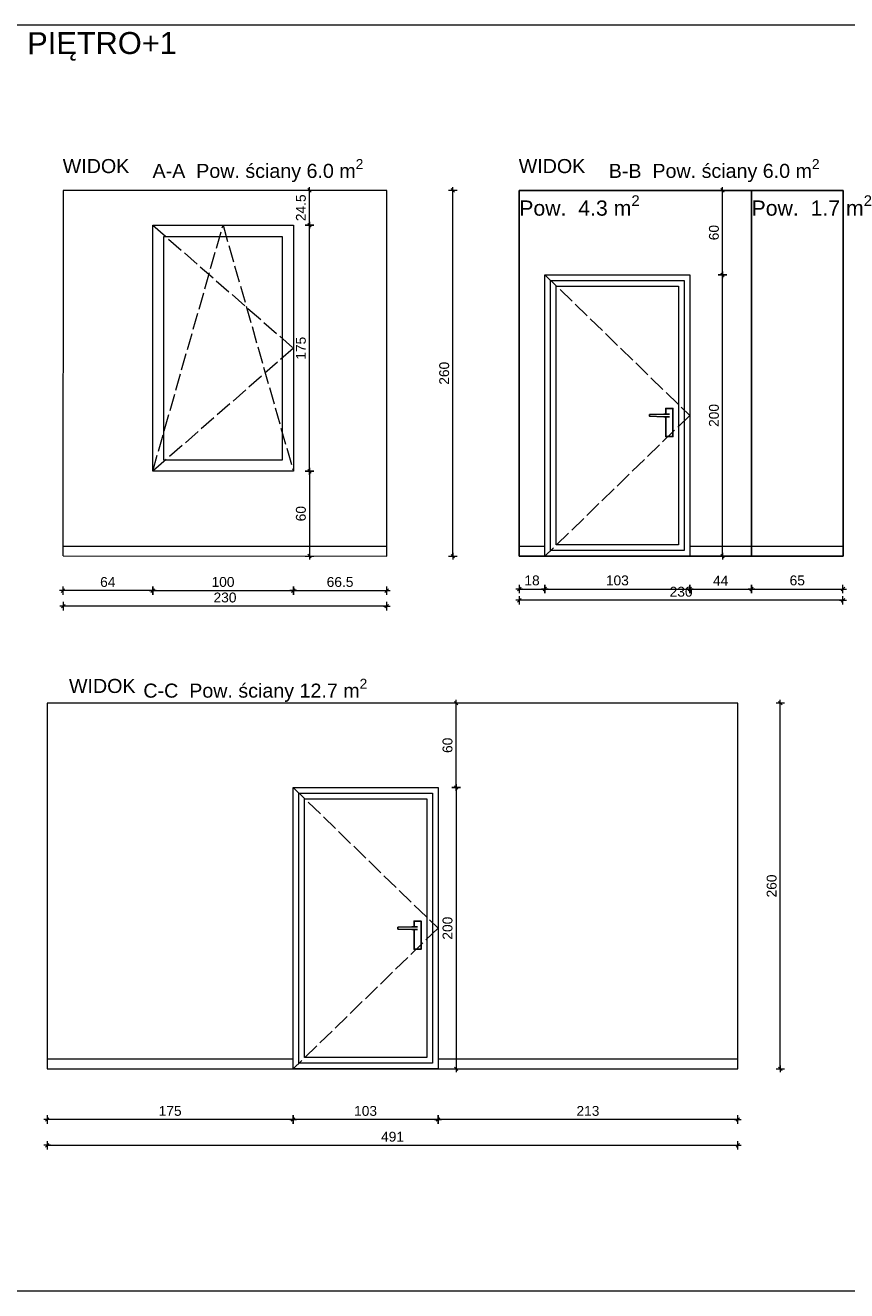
# Model space of a CAD drawing. Header units: millimetres. Extents: x 69081 to 158617, y -37521 to -9534.
# Tile 4 of 256: x 71182 to 71765, y -16424 to -15525. Entities that reach past the tile are written whole.
import ezdxf

# ---------------------------------------------------------------- set-up
doc = ezdxf.new("R2010")
doc.units = ezdxf.units.MM
doc.linetypes.add('ACAD_ISO02W100', pattern=[15, 12, -3])
doc.layers.add('A-DRZ', color=7, linetype='Continuous')
doc.layers.add('ADMINISTRACJA RYSUNKI', color=7, linetype='Continuous')
for name, color, linetype, lineweight in [('Aika MEBLE wypełnienie', 8, 'Continuous', 0), ('AIKA NUMERACJA ŚCIAN', 30, 'Continuous', 5), ('Aika WYMIAROWANIE 25', 7, 'Continuous', 20), ('NUMERACJA MIESZKAŃ', 12, 'Continuous', 0)]:
    doc.layers.add(name, color=color, linetype=linetype, lineweight=lineweight)
doc.styles.add('AM_arial', font='arial.ttf')
doc.styles.add('Annotative', font='arial.ttf')
doc.styles.get("Standard").update_dxf_attribs({"font": 'arial.ttf'})
doc.dimstyles.new('Dwudziestka', dxfattribs={"dimtxt": 7, "dimasz": 0.6, "dimexe": 5, "dimexo": 0, "dimgap": 2.5, "dimtad": 1, "dimdec": 3, "dimrnd": 0.5, "dimdsep": 46, "dimtxsty": 'AM_arial', "dimblk": 'znacznik', "dimcen": 0.09, "dimdle": 5, "dimse1": 1, "dimse2": 1, "dimclre": 256, "dimadec": 0, "dimazin": 0, "dimtfac": 0.4, "dimtdec": 3, "dimtix": 1, "dimtofl": 0, "dimtmove": 2, "dimatfit": 3, "dimldrblk": 'NONE', "dimfxl": 1, "dimtfillclr": 256, "dimtolj": 1, "dimlwd": 18, "dimlwe": 15, "dimarcsym": 0})

# ---------------------------------------------------------------- blocks, each defined once
blk = doc.blocks.new('znacznik')
at = {"color": 0}
for points in [[(-4, 0), (4, 0)], [(0, -5), (0, 5)]]:
    blk.add_lwpolyline(points, dxfattribs=at)
at = {"color": 1}
blk.add_lwpolyline([(-2.1, -2.1), (2.1, 2.1)], dxfattribs=at)
blk = doc.blocks.new('*D2595')
at = {"layer": 'Aika WYMIAROWANIE 25', "color": 0, "transparency": 16777216}
blk.add_line((71271.46, -15926.41), (71208.85, -15926.41), dxfattribs=at)
at = {"layer": 'Defpoints', "color": 0, "transparency": 16777216}
for p in [(71208.25, -15841.54), (71272.06, -15841.62), (71208.25, -15926.41)]:
    blk.add_point(p, dxfattribs=at)
at = {"layer": 'Aika WYMIAROWANIE 25', "color": 0, "linetype": 'ByBlock', "transparency": 16777216, "xscale": 0.6, "yscale": 0.6, "zscale": 0.6, "rotation": 180}
blk.add_blockref('znacznik', (71208.25, -15926.41), dxfattribs=at)
at = {"layer": 'Aika WYMIAROWANIE 25', "color": 0, "linetype": 'ByBlock', "transparency": 16777216, "xscale": 0.6, "yscale": 0.6, "zscale": 0.6}
blk.add_blockref('znacznik', (71272.06, -15926.41), dxfattribs=at)
at = {"layer": 'Aika WYMIAROWANIE 25', "color": 0, "transparency": 16777216, "insert": (71240.15, -15920.33), "char_height": 7, "attachment_point": 5, "style": 'AM_arial'}
blk.add_mtext('\\A1;64', dxfattribs=at)
blk = doc.blocks.new('_None')
blk = doc.blocks.new('*D2596')
at = {"layer": 'Aika WYMIAROWANIE 25', "color": 0, "transparency": 16777216}
blk.add_line((71272.66, -15926.41), (71371.46, -15926.41), dxfattribs=at)
at = {"layer": 'Defpoints', "color": 0, "transparency": 16777216}
for p in [(71272.06, -15841.62), (71372.06, -15841.62), (71372.06, -15926.41)]:
    blk.add_point(p, dxfattribs=at)
at = {"layer": 'Aika WYMIAROWANIE 25', "color": 0, "linetype": 'ByBlock', "transparency": 16777216, "xscale": 0.6, "yscale": 0.6, "zscale": 0.6, "rotation": 180}
blk.add_blockref('znacznik', (71272.06, -15926.41), dxfattribs=at)
at = {"layer": 'Aika WYMIAROWANIE 25', "color": 0, "linetype": 'ByBlock', "transparency": 16777216, "xscale": 0.6, "yscale": 0.6, "zscale": 0.6}
blk.add_blockref('znacznik', (71372.06, -15926.41), dxfattribs=at)
at = {"layer": 'Aika WYMIAROWANIE 25', "color": 0, "transparency": 16777216, "insert": (71322.06, -15920.33), "char_height": 7, "attachment_point": 5, "style": 'AM_arial'}
blk.add_mtext('\\A1;100', dxfattribs=at)
blk = doc.blocks.new('*D2597')
at = {"layer": 'Aika WYMIAROWANIE 25', "color": 0, "transparency": 16777216}
blk.add_line((71372.66, -15926.41), (71437.84, -15926.41), dxfattribs=at)
at = {"layer": 'Defpoints', "color": 0, "transparency": 16777216}
for p in [(71372.06, -15841.62), (71438.44, -15841.62), (71438.44, -15926.41)]:
    blk.add_point(p, dxfattribs=at)
at = {"layer": 'Aika WYMIAROWANIE 25', "color": 0, "linetype": 'ByBlock', "transparency": 16777216, "xscale": 0.6, "yscale": 0.6, "zscale": 0.6, "rotation": 180}
blk.add_blockref('znacznik', (71372.06, -15926.41), dxfattribs=at)
at = {"layer": 'Aika WYMIAROWANIE 25', "color": 0, "linetype": 'ByBlock', "transparency": 16777216, "xscale": 0.6, "yscale": 0.6, "zscale": 0.6}
blk.add_blockref('znacznik', (71438.44, -15926.41), dxfattribs=at)
at = {"layer": 'Aika WYMIAROWANIE 25', "color": 0, "transparency": 16777216, "insert": (71405.25, -15920.33), "char_height": 7, "attachment_point": 5, "style": 'AM_arial'}
blk.add_mtext('\\A1;66.5', dxfattribs=at)
blk = doc.blocks.new('*D2598')
at = {"layer": 'Aika WYMIAROWANIE 25', "color": 0, "transparency": 16777216}
blk.add_line((71437.84, -15937.44), (71209.1, -15937.44), dxfattribs=at)
at = {"layer": 'Defpoints', "color": 0, "transparency": 16777216}
for p in [(71208.5, -15901.62), (71438.44, -15901.91), (71208.5, -15937.44)]:
    blk.add_point(p, dxfattribs=at)
at = {"layer": 'Aika WYMIAROWANIE 25', "color": 0, "linetype": 'ByBlock', "transparency": 16777216, "xscale": 0.6, "yscale": 0.6, "zscale": 0.6, "rotation": 180}
blk.add_blockref('znacznik', (71208.5, -15937.44), dxfattribs=at)
at = {"layer": 'Aika WYMIAROWANIE 25', "color": 0, "linetype": 'ByBlock', "transparency": 16777216, "xscale": 0.6, "yscale": 0.6, "zscale": 0.6}
blk.add_blockref('znacznik', (71438.44, -15937.44), dxfattribs=at)
at = {"layer": 'Aika WYMIAROWANIE 25', "color": 0, "transparency": 16777216, "insert": (71323.47, -15931.36), "char_height": 7, "attachment_point": 5, "style": 'AM_arial'}
blk.add_mtext('\\A1;230', dxfattribs=at)
blk = doc.blocks.new('*D2599')
at = {"layer": 'Aika WYMIAROWANIE 25', "color": 0, "transparency": 16777216}
blk.add_line((71485.37, -15901.31), (71485.37, -15642.51), dxfattribs=at)
at = {"layer": 'Defpoints', "color": 0, "transparency": 16777216}
for p in [(71438.44, -15641.91), (71485.37, -15641.91), (71438.44, -15901.91)]:
    blk.add_point(p, dxfattribs=at)
at = {"layer": 'Aika WYMIAROWANIE 25', "color": 0, "linetype": 'ByBlock', "transparency": 16777216, "xscale": 0.6, "yscale": 0.6, "zscale": 0.6}
for p, rotation in [((71485.37, -15641.91), 90), ((71485.37, -15901.91), 270)]:
    blk.add_blockref('znacznik', p, dxfattribs=dict(at, rotation=rotation))
at = {"layer": 'Aika WYMIAROWANIE 25', "color": 0, "transparency": 16777216, "insert": (71479.29, -15771.91), "char_height": 7, "attachment_point": 5, "rotation": 90, "style": 'AM_arial'}
blk.add_mtext('\\A1;260', dxfattribs=at)
blk = doc.blocks.new('*D2600')
at = {"layer": 'Aika WYMIAROWANIE 25', "color": 0, "transparency": 16777216}
blk.add_line((71762.11, -15933.33), (71533.2, -15933.33), dxfattribs=at)
at = {"layer": 'Defpoints', "color": 0, "transparency": 16777216}
for p in [(71532.6, -15901.91), (71762.71, -15901.91), (71532.6, -15933.33)]:
    blk.add_point(p, dxfattribs=at)
at = {"layer": 'Aika WYMIAROWANIE 25', "color": 0, "linetype": 'ByBlock', "transparency": 16777216, "xscale": 0.6, "yscale": 0.6, "zscale": 0.6, "rotation": 180}
blk.add_blockref('znacznik', (71532.6, -15933.33), dxfattribs=at)
at = {"layer": 'Aika WYMIAROWANIE 25', "color": 0, "linetype": 'ByBlock', "transparency": 16777216, "xscale": 0.6, "yscale": 0.6, "zscale": 0.6}
blk.add_blockref('znacznik', (71762.71, -15933.33), dxfattribs=at)
at = {"layer": 'Aika WYMIAROWANIE 25', "color": 0, "transparency": 16777216, "insert": (71647.65, -15927.26), "char_height": 7, "attachment_point": 5, "style": 'AM_arial'}
blk.add_mtext('\\A1;230', dxfattribs=at)
blk = doc.blocks.new('*D2601')
at = {"layer": 'Aika WYMIAROWANIE 25', "color": 0, "transparency": 16777216}
blk.add_line((71533.2, -15925.29), (71550.23, -15925.29), dxfattribs=at)
at = {"layer": 'Defpoints', "color": 0, "transparency": 16777216}
for p in [(71532.6, -15901.91), (71550.83, -15901.91), (71550.83, -15925.29)]:
    blk.add_point(p, dxfattribs=at)
at = {"layer": 'Aika WYMIAROWANIE 25', "color": 0, "linetype": 'ByBlock', "transparency": 16777216, "xscale": 0.6, "yscale": 0.6, "zscale": 0.6, "rotation": 180}
blk.add_blockref('znacznik', (71532.6, -15925.29), dxfattribs=at)
at = {"layer": 'Aika WYMIAROWANIE 25', "color": 0, "linetype": 'ByBlock', "transparency": 16777216, "xscale": 0.6, "yscale": 0.6, "zscale": 0.6}
blk.add_blockref('znacznik', (71550.83, -15925.29), dxfattribs=at)
at = {"layer": 'Aika WYMIAROWANIE 25', "color": 0, "transparency": 16777216, "insert": (71541.71, -15919.21), "char_height": 7, "attachment_point": 5, "style": 'AM_arial'}
blk.add_mtext('\\A1;18', dxfattribs=at)
blk = doc.blocks.new('*D2602')
at = {"layer": 'Aika WYMIAROWANIE 25', "color": 0, "transparency": 16777216}
blk.add_line((71551.43, -15925.29), (71653.23, -15925.29), dxfattribs=at)
at = {"layer": 'Defpoints', "color": 0, "transparency": 16777216}
for p in [(71550.83, -15901.91), (71653.83, -15901.91), (71653.83, -15925.29)]:
    blk.add_point(p, dxfattribs=at)
at = {"layer": 'Aika WYMIAROWANIE 25', "color": 0, "linetype": 'ByBlock', "transparency": 16777216, "xscale": 0.6, "yscale": 0.6, "zscale": 0.6, "rotation": 180}
blk.add_blockref('znacznik', (71550.83, -15925.29), dxfattribs=at)
at = {"layer": 'Aika WYMIAROWANIE 25', "color": 0, "linetype": 'ByBlock', "transparency": 16777216, "xscale": 0.6, "yscale": 0.6, "zscale": 0.6}
blk.add_blockref('znacznik', (71653.83, -15925.29), dxfattribs=at)
at = {"layer": 'Aika WYMIAROWANIE 25', "color": 0, "transparency": 16777216, "insert": (71602.33, -15919.21), "char_height": 7, "attachment_point": 5, "style": 'AM_arial'}
blk.add_mtext('\\A1;103', dxfattribs=at)
blk = doc.blocks.new('*D2603')
at = {"layer": 'Aika WYMIAROWANIE 25', "color": 0, "transparency": 16777216}
blk.add_line((71654.43, -15925.29), (71697.11, -15925.29), dxfattribs=at)
at = {"layer": 'Defpoints', "color": 0, "transparency": 16777216}
for p in [(71653.83, -15901.91), (71697.71, -15901.91), (71697.71, -15925.29)]:
    blk.add_point(p, dxfattribs=at)
at = {"layer": 'Aika WYMIAROWANIE 25', "color": 0, "linetype": 'ByBlock', "transparency": 16777216, "xscale": 0.6, "yscale": 0.6, "zscale": 0.6, "rotation": 180}
blk.add_blockref('znacznik', (71653.83, -15925.29), dxfattribs=at)
at = {"layer": 'Aika WYMIAROWANIE 25', "color": 0, "linetype": 'ByBlock', "transparency": 16777216, "xscale": 0.6, "yscale": 0.6, "zscale": 0.6}
blk.add_blockref('znacznik', (71697.71, -15925.29), dxfattribs=at)
at = {"layer": 'Aika WYMIAROWANIE 25', "color": 0, "transparency": 16777216, "insert": (71675.77, -15919.29), "char_height": 7, "attachment_point": 5, "style": 'AM_arial'}
blk.add_mtext('\\A1;44', dxfattribs=at)
blk = doc.blocks.new('*D2604')
at = {"layer": 'Aika WYMIAROWANIE 25', "color": 0, "transparency": 16777216}
blk.add_line((71698.31, -15925.29), (71762.11, -15925.29), dxfattribs=at)
at = {"layer": 'Defpoints', "color": 0, "transparency": 16777216}
for p in [(71697.71, -15901.91), (71762.71, -15901.91), (71762.71, -15925.29)]:
    blk.add_point(p, dxfattribs=at)
at = {"layer": 'Aika WYMIAROWANIE 25', "color": 0, "linetype": 'ByBlock', "transparency": 16777216, "xscale": 0.6, "yscale": 0.6, "zscale": 0.6, "rotation": 180}
blk.add_blockref('znacznik', (71697.71, -15925.29), dxfattribs=at)
at = {"layer": 'Aika WYMIAROWANIE 25', "color": 0, "linetype": 'ByBlock', "transparency": 16777216, "xscale": 0.6, "yscale": 0.6, "zscale": 0.6}
blk.add_blockref('znacznik', (71762.71, -15925.29), dxfattribs=at)
at = {"layer": 'Aika WYMIAROWANIE 25', "color": 0, "transparency": 16777216, "insert": (71730.21, -15919.21), "char_height": 7, "attachment_point": 5, "style": 'AM_arial'}
blk.add_mtext('\\A1;65', dxfattribs=at)
blk = doc.blocks.new('*D2605')
at = {"layer": 'Aika WYMIAROWANIE 25', "color": 0, "transparency": 16777216}
blk.add_line((71810.93, -15901.31), (71810.93, -15642.51), dxfattribs=at)
at = {"layer": 'Defpoints', "color": 0, "transparency": 16777216}
for p in [(71762.71, -15641.91), (71810.93, -15641.91), (71762.71, -15901.91)]:
    blk.add_point(p, dxfattribs=at)
at = {"layer": 'Aika WYMIAROWANIE 25', "color": 0, "linetype": 'ByBlock', "transparency": 16777216, "xscale": 0.6, "yscale": 0.6, "zscale": 0.6}
for p, rotation in [((71810.93, -15641.91), 90), ((71810.93, -15901.91), 270)]:
    blk.add_blockref('znacznik', p, dxfattribs=dict(at, rotation=rotation))
at = {"layer": 'Aika WYMIAROWANIE 25', "color": 0, "transparency": 16777216, "insert": (71804.86, -15771.91), "char_height": 7, "attachment_point": 5, "rotation": 90, "style": 'AM_arial'}
blk.add_mtext('\\A1;260', dxfattribs=at)
blk = doc.blocks.new('*D2606')
at = {"layer": 'Aika WYMIAROWANIE 25', "color": 0, "transparency": 16777216}
blk.add_line((71687.36, -16302.42), (71475.47, -16302.42), dxfattribs=at)
at = {"layer": 'Defpoints', "color": 0, "transparency": 16777216}
for p in [(71474.87, -16266.4), (71687.96, -16266.4), (71474.87, -16302.42)]:
    blk.add_point(p, dxfattribs=at)
at = {"layer": 'Aika WYMIAROWANIE 25', "color": 0, "linetype": 'ByBlock', "transparency": 16777216, "xscale": 0.6, "yscale": 0.6, "zscale": 0.6, "rotation": 180}
blk.add_blockref('znacznik', (71474.87, -16302.42), dxfattribs=at)
at = {"layer": 'Aika WYMIAROWANIE 25', "color": 0, "linetype": 'ByBlock', "transparency": 16777216, "xscale": 0.6, "yscale": 0.6, "zscale": 0.6}
blk.add_blockref('znacznik', (71687.96, -16302.42), dxfattribs=at)
at = {"layer": 'Aika WYMIAROWANIE 25', "color": 0, "transparency": 16777216, "insert": (71581.42, -16296.35), "char_height": 7, "attachment_point": 5, "style": 'AM_arial'}
blk.add_mtext('\\A1;213', dxfattribs=at)
blk = doc.blocks.new('*D2607')
at = {"layer": 'Aika WYMIAROWANIE 25', "color": 0, "transparency": 16777216}
blk.add_line((71474.27, -16302.42), (71372.47, -16302.42), dxfattribs=at)
at = {"layer": 'Defpoints', "color": 0, "transparency": 16777216}
for p in [(71371.87, -16266.4), (71474.87, -16266.4), (71371.87, -16302.42)]:
    blk.add_point(p, dxfattribs=at)
at = {"layer": 'Aika WYMIAROWANIE 25', "color": 0, "linetype": 'ByBlock', "transparency": 16777216, "xscale": 0.6, "yscale": 0.6, "zscale": 0.6, "rotation": 180}
blk.add_blockref('znacznik', (71371.87, -16302.42), dxfattribs=at)
at = {"layer": 'Aika WYMIAROWANIE 25', "color": 0, "linetype": 'ByBlock', "transparency": 16777216, "xscale": 0.6, "yscale": 0.6, "zscale": 0.6}
blk.add_blockref('znacznik', (71474.87, -16302.42), dxfattribs=at)
at = {"layer": 'Aika WYMIAROWANIE 25', "color": 0, "transparency": 16777216, "insert": (71423.37, -16296.35), "char_height": 7, "attachment_point": 5, "style": 'AM_arial'}
blk.add_mtext('\\A1;103', dxfattribs=at)
blk = doc.blocks.new('*D2608')
at = {"layer": 'Aika WYMIAROWANIE 25', "color": 0, "transparency": 16777216}
blk.add_line((71371.27, -16302.42), (71197.69, -16302.42), dxfattribs=at)
at = {"layer": 'Defpoints', "color": 0, "transparency": 16777216}
for p in [(71197.09, -16266.4), (71371.87, -16266.4), (71197.09, -16302.42)]:
    blk.add_point(p, dxfattribs=at)
at = {"layer": 'Aika WYMIAROWANIE 25', "color": 0, "linetype": 'ByBlock', "transparency": 16777216, "xscale": 0.6, "yscale": 0.6, "zscale": 0.6, "rotation": 180}
blk.add_blockref('znacznik', (71197.09, -16302.42), dxfattribs=at)
at = {"layer": 'Aika WYMIAROWANIE 25', "color": 0, "linetype": 'ByBlock', "transparency": 16777216, "xscale": 0.6, "yscale": 0.6, "zscale": 0.6}
blk.add_blockref('znacznik', (71371.87, -16302.42), dxfattribs=at)
at = {"layer": 'Aika WYMIAROWANIE 25', "color": 0, "transparency": 16777216, "insert": (71284.48, -16296.35), "char_height": 7, "attachment_point": 5, "style": 'AM_arial'}
blk.add_mtext('\\A1;175', dxfattribs=at)
blk = doc.blocks.new('*D2609')
at = {"layer": 'Aika WYMIAROWANIE 25', "color": 0, "transparency": 16777216}
blk.add_line((71197.69, -16320.75), (71687.36, -16320.75), dxfattribs=at)
at = {"layer": 'Defpoints', "color": 0, "transparency": 16777216}
for p in [(71197.09, -16273.4), (71687.96, -16273.4), (71687.96, -16320.75)]:
    blk.add_point(p, dxfattribs=at)
at = {"layer": 'Aika WYMIAROWANIE 25', "color": 0, "linetype": 'ByBlock', "transparency": 16777216, "xscale": 0.6, "yscale": 0.6, "zscale": 0.6, "rotation": 180}
blk.add_blockref('znacznik', (71197.09, -16320.75), dxfattribs=at)
at = {"layer": 'Aika WYMIAROWANIE 25', "color": 0, "linetype": 'ByBlock', "transparency": 16777216, "xscale": 0.6, "yscale": 0.6, "zscale": 0.6}
blk.add_blockref('znacznik', (71687.96, -16320.75), dxfattribs=at)
at = {"layer": 'Aika WYMIAROWANIE 25', "color": 0, "transparency": 16777216, "insert": (71442.53, -16314.68), "char_height": 7, "attachment_point": 5, "style": 'AM_arial'}
blk.add_mtext('\\A1;491', dxfattribs=at)
blk = doc.blocks.new('*D2610')
at = {"layer": 'Aika WYMIAROWANIE 25', "color": 0, "transparency": 16777216}
blk.add_line((71718.11, -16265.8), (71718.11, -16007), dxfattribs=at)
at = {"layer": 'Defpoints', "color": 0, "transparency": 16777216}
for p in [(71687.96, -16006.4), (71718.11, -16006.4), (71687.96, -16266.4)]:
    blk.add_point(p, dxfattribs=at)
at = {"layer": 'Aika WYMIAROWANIE 25', "color": 0, "linetype": 'ByBlock', "transparency": 16777216, "xscale": 0.6, "yscale": 0.6, "zscale": 0.6}
for p, rotation in [((71718.11, -16006.4), 90), ((71718.11, -16266.4), 270)]:
    blk.add_blockref('znacznik', p, dxfattribs=dict(at, rotation=rotation))
at = {"layer": 'Aika WYMIAROWANIE 25', "color": 0, "transparency": 16777216, "insert": (71712.03, -16136.4), "char_height": 7, "attachment_point": 5, "rotation": 90, "style": 'AM_arial'}
blk.add_mtext('\\A1;260', dxfattribs=at)
blk = doc.blocks.new('*D2616')
at = {"layer": 'Aika WYMIAROWANIE 25', "color": 0, "transparency": 16777216}
blk.add_line((71487.74, -16067), (71487.74, -16265.8), dxfattribs=at)
at = {"layer": 'Defpoints', "color": 0, "transparency": 16777216}
for p in [(71474.87, -16066.4), (71474.87, -16266.4), (71487.74, -16266.4)]:
    blk.add_point(p, dxfattribs=at)
at = {"layer": 'Aika WYMIAROWANIE 25', "color": 0, "linetype": 'ByBlock', "transparency": 16777216, "xscale": 0.6, "yscale": 0.6, "zscale": 0.6}
for p, rotation in [((71487.74, -16066.4), 90), ((71487.74, -16266.4), 270)]:
    blk.add_blockref('znacznik', p, dxfattribs=dict(at, rotation=rotation))
at = {"layer": 'Aika WYMIAROWANIE 25', "color": 0, "transparency": 16777216, "insert": (71481.66, -16166.4), "char_height": 7, "attachment_point": 5, "rotation": 90, "style": 'AM_arial'}
blk.add_mtext('\\A1;200', dxfattribs=at)
blk = doc.blocks.new('*D2617')
at = {"layer": 'Aika WYMIAROWANIE 25', "color": 0, "transparency": 16777216}
blk.add_line((71487.74, -16065.8), (71487.74, -16007), dxfattribs=at)
at = {"layer": 'Defpoints', "color": 0, "transparency": 16777216}
for p in [(71474.87, -16006.4), (71487.74, -16006.4), (71474.87, -16066.4)]:
    blk.add_point(p, dxfattribs=at)
at = {"layer": 'Aika WYMIAROWANIE 25', "color": 0, "linetype": 'ByBlock', "transparency": 16777216, "xscale": 0.6, "yscale": 0.6, "zscale": 0.6}
for p, rotation in [((71487.74, -16006.4), 90), ((71487.74, -16066.4), 270)]:
    blk.add_blockref('znacznik', p, dxfattribs=dict(at, rotation=rotation))
at = {"layer": 'Aika WYMIAROWANIE 25', "color": 0, "transparency": 16777216, "insert": (71481.66, -16036.4), "char_height": 7, "attachment_point": 5, "rotation": 90, "style": 'AM_arial'}
blk.add_mtext('\\A1;60', dxfattribs=at)
blk = doc.blocks.new('*D2620')
at = {"layer": 'Aika WYMIAROWANIE 25', "color": 0, "transparency": 16777216}
blk.add_line((71677.07, -15901.31), (71677.07, -15702.51), dxfattribs=at)
at = {"layer": 'Defpoints', "color": 0, "transparency": 16777216}
for p in [(71653.83, -15701.91), (71677.07, -15701.91), (71653.83, -15901.91)]:
    blk.add_point(p, dxfattribs=at)
at = {"layer": 'Aika WYMIAROWANIE 25', "color": 0, "linetype": 'ByBlock', "transparency": 16777216, "xscale": 0.6, "yscale": 0.6, "zscale": 0.6}
for p, rotation in [((71677.07, -15701.91), 90), ((71677.07, -15901.91), 270)]:
    blk.add_blockref('znacznik', p, dxfattribs=dict(at, rotation=rotation))
at = {"layer": 'Aika WYMIAROWANIE 25', "color": 0, "transparency": 16777216, "insert": (71670.99, -15801.91), "char_height": 7, "attachment_point": 5, "rotation": 90, "style": 'AM_arial'}
blk.add_mtext('\\A1;200', dxfattribs=at)
blk = doc.blocks.new('*D2621')
at = {"layer": 'Aika WYMIAROWANIE 25', "color": 0, "transparency": 16777216}
blk.add_line((71677.07, -15701.31), (71677.07, -15642.51), dxfattribs=at)
at = {"layer": 'Defpoints', "color": 0, "transparency": 16777216}
for p in [(71653.83, -15641.91), (71677.07, -15641.91), (71653.83, -15701.91)]:
    blk.add_point(p, dxfattribs=at)
at = {"layer": 'Aika WYMIAROWANIE 25', "color": 0, "linetype": 'ByBlock', "transparency": 16777216, "xscale": 0.6, "yscale": 0.6, "zscale": 0.6}
for p, rotation in [((71677.07, -15641.91), 90), ((71677.07, -15701.91), 270)]:
    blk.add_blockref('znacznik', p, dxfattribs=dict(at, rotation=rotation))
at = {"layer": 'Aika WYMIAROWANIE 25', "color": 0, "transparency": 16777216, "insert": (71670.99, -15671.91), "char_height": 7, "attachment_point": 5, "rotation": 90, "style": 'AM_arial'}
blk.add_mtext('\\A1;60', dxfattribs=at)
blk = doc.blocks.new('*D2622')
at = {"layer": 'Aika WYMIAROWANIE 25', "color": 0, "transparency": 16777216}
blk.add_line((71383.5, -15841.02), (71383.5, -15667.22), dxfattribs=at)
at = {"layer": 'Defpoints', "color": 0, "transparency": 16777216}
for p in [(71372.06, -15666.62), (71383.5, -15666.62), (71372.06, -15841.62)]:
    blk.add_point(p, dxfattribs=at)
at = {"layer": 'Aika WYMIAROWANIE 25', "color": 0, "linetype": 'ByBlock', "transparency": 16777216, "xscale": 0.6, "yscale": 0.6, "zscale": 0.6}
for p, rotation in [((71383.5, -15666.62), 90), ((71383.5, -15841.62), 270)]:
    blk.add_blockref('znacznik', p, dxfattribs=dict(at, rotation=rotation))
at = {"layer": 'Aika WYMIAROWANIE 25', "color": 0, "transparency": 16777216, "insert": (71377.43, -15754.12), "char_height": 7, "attachment_point": 5, "rotation": 90, "style": 'AM_arial'}
blk.add_mtext('\\A1;175', dxfattribs=at)
blk = doc.blocks.new('*D2623')
at = {"layer": 'Aika WYMIAROWANIE 25', "color": 0, "transparency": 16777216}
blk.add_line((71383.5, -15666.02), (71383.5, -15642.51), dxfattribs=at)
at = {"layer": 'Defpoints', "color": 0, "transparency": 16777216}
for p in [(71372.06, -15641.91), (71383.5, -15641.91), (71372.06, -15666.62)]:
    blk.add_point(p, dxfattribs=at)
at = {"layer": 'Aika WYMIAROWANIE 25', "color": 0, "linetype": 'ByBlock', "transparency": 16777216, "xscale": 0.6, "yscale": 0.6, "zscale": 0.6}
for p, rotation in [((71383.5, -15641.91), 90), ((71383.5, -15666.62), 270)]:
    blk.add_blockref('znacznik', p, dxfattribs=dict(at, rotation=rotation))
at = {"layer": 'Aika WYMIAROWANIE 25', "color": 0, "transparency": 16777216, "insert": (71377.43, -15654.26), "char_height": 7, "attachment_point": 5, "rotation": 90, "style": 'AM_arial'}
blk.add_mtext('\\A1;24.5', dxfattribs=at)
blk = doc.blocks.new('*D2624')
at = {"layer": 'Aika WYMIAROWANIE 25', "color": 0, "transparency": 16777216}
blk.add_line((71383.5, -15842.22), (71383.5, -15901.23), dxfattribs=at)
at = {"layer": 'Defpoints', "color": 0, "transparency": 16777216}
for p in [(71372.06, -15841.62), (71372.17, -15901.83), (71383.5, -15901.83)]:
    blk.add_point(p, dxfattribs=at)
at = {"layer": 'Aika WYMIAROWANIE 25', "color": 0, "linetype": 'ByBlock', "transparency": 16777216, "xscale": 0.6, "yscale": 0.6, "zscale": 0.6}
for p, rotation in [((71383.5, -15841.62), 90), ((71383.5, -15901.83), 270)]:
    blk.add_blockref('znacznik', p, dxfattribs=dict(at, rotation=rotation))
at = {"layer": 'Aika WYMIAROWANIE 25', "color": 0, "transparency": 16777216, "insert": (71377.43, -15871.72), "char_height": 7, "attachment_point": 5, "rotation": 90, "style": 'AM_arial'}
blk.add_mtext('\\A1;60', dxfattribs=at)

msp = doc.modelspace()

# ---------------------------------------------------------------- linework, layer by layer
at = {"layer": 'A-DRZ', "color": 251, "true_color": 0x636466}
for points in [[(71639.284, -15800.912), (71635.284, -15800.912), (71625.284, -15801.312), (71625.284, -15802.512), (71635.284, -15802.912), (71639.284, -15802.912)], [(71636.784, -15800.912), (71636.784, -15796.912), (71641.784, -15796.912), (71641.784, -15816.912), (71636.784, -15816.912), (71636.784, -15802.912)], [(71457.8315, -16165.3965), (71457.8315, -16161.3965), (71462.8315, -16161.3965), (71462.8315, -16181.3965), (71457.8315, -16181.3965), (71457.8315, -16167.3965)], [(71460.3315, -16165.3965), (71456.3315, -16165.3965), (71446.3315, -16165.7965), (71446.3315, -16166.9965), (71456.3315, -16167.3965), (71460.3315, -16167.3965)]]:
    msp.add_lwpolyline(points, dxfattribs=at)
at = {"layer": 'ADMINISTRACJA RYSUNKI', "color": 7, "lineweight": 5}
for points in [[(71111.6731, -16337.5443), (71111.6731, -16424.1134), (72378.3353, -16424.1134), (72378.3353, -15524.5385), (71111.6731, -15524.5385)], [(71208.5018, -15901.6177), (71438.44, -15901.912), (71438.44, -15641.912), (71208.5018, -15641.912), (71208.1694, -15901.6173)], [(71532.595, -15641.912), (71532.595, -15901.912)], [(71762.7116, -15901.912), (71762.7116, -15641.912), (71532.595, -15641.912), (71532.595, -15901.912), (71762.7116, -15901.912)], [(71697.7116, -15641.912), (71697.7116, -15901.912)], [(71762.7116, -15641.912), (71762.7116, -15901.912)], [(71532.595, -15901.912), (71762.7116, -15901.912)], [(71197.0935, -16266.3965), (71687.9579, -16266.3965), (71687.9579, -16006.3965), (71197.0935, -16006.3965), (71197.0935, -16266.3965)]]:
    msp.add_lwpolyline(points, dxfattribs=at)
at = {"layer": 'ADMINISTRACJA RYSUNKI', "color": 1, "lineweight": 5}
msp.add_lwpolyline([(72378.3353, -15524.5385), (71111.6731, -15524.5385), (71111.6731, -16424.1134), (72378.3353, -16424.1134)], close=True, dxfattribs=at)
at = {"layer": 'ADMINISTRACJA RYSUNKI', "color": 7, "lineweight": 5}
for points in [[(71532.595, -15641.912), (71697.7116, -15641.912), (71697.7116, -15901.912), (71532.595, -15901.912)], [(71697.7116, -15641.912), (71762.7116, -15641.912), (71762.7116, -15901.912), (71697.7116, -15901.912)]]:
    msp.add_lwpolyline(points, close=True, dxfattribs=at)
at = {"layer": 'ADMINISTRACJA RYSUNKI', "color": 251, "lineweight": 5, "true_color": 0x636466}
for points in [[(71272.0608, -15666.6177), (71372.0608, -15666.6177), (71372.0608, -15841.6177), (71272.0608, -15841.6177)], [(71280.0608, -15674.6177), (71364.0608, -15674.6177), (71364.0608, -15833.6177), (71280.0608, -15833.6177)], [(71554.8263, -15897.912), (71554.8263, -15705.912), (71649.8263, -15705.912), (71649.8263, -15897.912)], [(71558.8263, -15893.912), (71558.8263, -15709.912), (71645.8263, -15709.912), (71645.8263, -15893.912)], [(71375.8738, -16262.3965), (71375.8738, -16070.3965), (71470.8738, -16070.3965), (71470.8738, -16262.3965)], [(71379.8738, -16258.3965), (71379.8738, -16074.3965), (71466.8738, -16074.3965), (71466.8738, -16258.3965)]]:
    msp.add_lwpolyline(points, close=True, dxfattribs=at)
at = {"layer": 'ADMINISTRACJA RYSUNKI', "color": 251, "linetype": 'ACAD_ISO02W100', "lineweight": 5, "true_color": 0x636466}
for points in [[(71272.0608, -15841.6177), (71322.0608, -15666.6177), (71372.0608, -15841.6177)], [(71272.0608, -15666.6177), (71372.0608, -15754.1177), (71272.0608, -15841.6177)], [(71550.8263, -15701.912), (71653.8263, -15801.912), (71550.8263, -15901.912)], [(71371.8738, -16066.3965), (71474.8738, -16166.3965), (71371.8738, -16266.3965)]]:
    msp.add_lwpolyline(points, dxfattribs=at)
at = {"layer": 'ADMINISTRACJA RYSUNKI', "color": 251, "lineweight": 5, "true_color": 0x636466}
for points in [[(71550.8263, -15901.912), (71550.8263, -15701.912), (71653.8263, -15701.912), (71653.8263, -15901.912), (71550.8263, -15901.912)], [(71371.8738, -16266.3965), (71371.8738, -16066.3965), (71474.8738, -16066.3965), (71474.8738, -16266.3965), (71371.8738, -16266.3965)]]:
    msp.add_lwpolyline(points, dxfattribs=at)
at = {"layer": 'Aika MEBLE wypełnienie'}
for points in [[(71208.178, -15894.912), (71438.44, -15894.912)], [(71532.595, -15894.912), (71550.8263, -15894.912)], [(71653.8263, -15894.912), (71762.7116, -15894.912)], [(71197.0935, -16259.3965), (71371.8738, -16259.3965)], [(71474.8738, -16259.3965), (71687.9579, -16259.3965)]]:
    msp.add_lwpolyline(points, dxfattribs=at)

# ---------------------------------------------------------------- texts
at = {"layer": 'ADMINISTRACJA RYSUNKI', "color": 7, "lineweight": 5, "char_height": 10.809097, "attachment_point": 1}
for s, insert in [('\\A1;Pow.  4.3 m{\\H0.7x;\\S2^ ;}', (71532.595, -15645.393)), ('\\A1;Pow.  1.7 m{\\H0.7x;\\S2^ ;}', (71697.7116, -15645.393))]:
    msp.add_mtext_dynamic_manual_height_columns(s, width=229.826456, gutter_width=5.4045, heights=[0], dxfattribs=dict(at, insert=insert))
at = {"layer": 'AIKA NUMERACJA ŚCIAN', "transparency": 33554687, "char_height": 10, "width": 133.251804, "attachment_point": 1, "style": 'Annotative'}
for insert in [(71208.1306, -15619.6044), (71532.2239, -15619.6044), (71212.5671, -15989.1944)]:
    msp.add_mtext('WIDOK ', dxfattribs=dict(at, insert=insert))
at = {"layer": 'AIKA NUMERACJA ŚCIAN', "transparency": 33554687, "char_height": 10, "attachment_point": 1, "style": 'Annotative'}
for s, insert in [('\\A1;A-A  Pow. ściany 6.0 m{\\H0.7x;\\S2^ ;}', (71271.9649, -15619.6239)), ('\\A1;B-B  Pow. ściany 6.0 m{\\H0.7x;\\S2^ ;}', (71596.2196, -15619.6239)), ('\\A1;C-C  Pow. ściany 12.7 m{\\H0.7x;\\S2^ ;}', (71265.4524, -15989.122))]:
    msp.add_mtext_dynamic_manual_height_columns(s, width=358.759768, gutter_width=8.4365, heights=[0], dxfattribs=dict(at, insert=insert))
at = {"layer": 'NUMERACJA MIESZKAŃ', "color": 1, "lineweight": 18, "insert": (71182.9206, -15529.4418), "char_height": 15.64478, "attachment_point": 1, "rotation": 0.1061949}
msp.add_mtext('PIĘTRO+1', dxfattribs=at)

# ---------------------------------------------------------------- dimensions: what is measured, and where the dimension line sits
at = {"layer": 'Aika WYMIAROWANIE 25'}
for base, p1, p2, picture, middle in [((71383.5002, -15641.912), (71372.0608, -15666.6177), (71372.0608, -15641.912), '*D2623', (71377.4262, -15654.2649)), ((71485.367, -15641.912), (71438.44, -15901.912), (71438.44, -15641.912), '*D2599', (71479.293, -15771.912)), ((71677.0662, -15641.912), (71653.8263, -15701.912), (71653.8263, -15641.912), '*D2621', (71670.9922, -15671.912)), ((71810.9333, -15641.912), (71762.7116, -15901.912), (71762.7116, -15641.912), '*D2605', (71804.8593, -15771.912)), ((71383.5002, -15666.6177), (71372.0608, -15841.6177), (71372.0608, -15666.6177), '*D2622', (71377.4262, -15754.1177)), ((71677.0662, -15701.912), (71653.8263, -15901.912), (71653.8263, -15701.912), '*D2620', (71670.9922, -15801.912)), ((71383.50022, -15901.82717), (71372.06076, -15841.61774), (71372.1704, -15901.82717), '*D2624', (71377.42621, -15871.72245)), ((71487.736, -16006.3965), (71474.8738, -16066.3965), (71474.8738, -16006.3965), '*D2617', (71481.662, -16036.3965)), ((71718.1076, -16006.3965), (71687.9579, -16266.3965), (71687.9579, -16006.3965), '*D2610', (71712.0336, -16136.3965)), ((71487.736, -16266.3965), (71474.8738, -16066.3965), (71474.8738, -16266.3965), '*D2616', (71481.662, -16166.3965))]:
    dim = msp.add_linear_dim(base=base, p1=p1, p2=p2, angle=90, dimstyle='Dwudziestka', override={"dimlwd": 65535}, dxfattribs=at)
    dim.commit()
    dim.dimension.update_dxf_attribs({"geometry": picture, "text_midpoint": middle})
for base, p1, p2, picture, middle in [((71208.24632, -15926.40522), (71272.06076, -15841.61774), (71208.24632, -15841.53608), '*D2595', (71240.15354, -15920.33121)), ((71372.0608, -15926.4052), (71272.0608, -15841.6177), (71372.0608, -15841.6177), '*D2596', (71322.0608, -15920.3312)), ((71438.44, -15926.4052), (71372.0608, -15841.6177), (71438.44, -15841.6177), '*D2597', (71405.2504, -15920.3312)), ((71208.5018, -15937.4405), (71438.44, -15901.912), (71208.5018, -15901.6177), '*D2598', (71323.4709, -15931.3641)), ((71532.595, -15933.332), (71762.7116, -15901.912), (71532.595, -15901.912), '*D2600', (71647.6533, -15927.2556)), ((71550.8263, -15925.2878), (71532.595, -15901.912), (71550.8263, -15901.912), '*D2601', (71541.7106, -15919.2138)), ((71653.8263, -15925.2878), (71550.8263, -15901.912), (71653.8263, -15901.912), '*D2602', (71602.3263, -15919.2114)), ((71697.7116, -15925.2878), (71653.8263, -15901.912), (71697.7116, -15901.912), '*D2603', (71675.7689, -15919.2878)), ((71762.7116, -15925.2878), (71697.7116, -15901.912), (71762.7116, -15901.912), '*D2604', (71730.2116, -15919.2138)), ((71197.0935, -16302.4228), (71371.8738, -16266.3965), (71197.0935, -16266.3965), '*D2608', (71284.4836, -16296.3488)), ((71371.8738, -16302.4228), (71474.8738, -16266.3965), (71371.8738, -16266.3965), '*D2607', (71423.3738, -16296.3464)), ((71474.8738, -16302.4228), (71687.9579, -16266.3965), (71474.8738, -16266.3965), '*D2606', (71581.4159, -16296.3464)), ((71687.9579, -16320.7534), (71197.0935, -16273.3965), (71687.9579, -16273.3965), '*D2609', (71442.5257, -16314.6794))]:
    dim = msp.add_linear_dim(base=base, p1=p1, p2=p2, dimstyle='Dwudziestka', override={"dimlwd": 65535}, dxfattribs=at)
    dim.commit()
    dim.dimension.update_dxf_attribs({"geometry": picture, "text_midpoint": middle})

doc.saveas('drawing.dxf')
